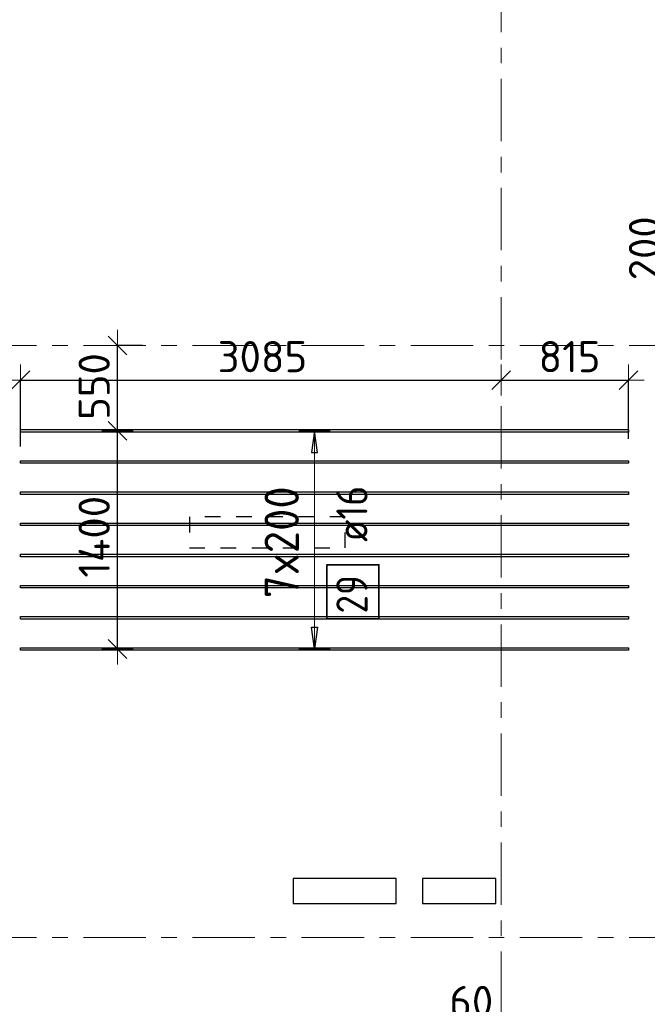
# Model space of a CAD drawing. Header units: metres. Extents: x -38 to 107, y -15 to 21.
# Tile 12 of 167: x 6.06 to 10.09, y 8.57 to 14.89. Entities that reach past the tile are written whole.
import ezdxf

# ---------------------------------------------------------------- set-up
doc = ezdxf.new("R2010")
doc.units = ezdxf.units.M
doc.header["$PDMODE"] = 65
for name, pattern in [('______11', [0.5, 0.4, -0.05, 0, -0.05]), ('______2', [0.0405, 0.03, -0.0105]), ('______5', [1.1, 0.8, -0.1, 0.1, -0.1])]:
    doc.linetypes.add(name, pattern=pattern)
for name, color, linetype, lineweight in [('XR$2$Осевая линия (1)', 7, '______5', 13), ('XR$4$Перекрытие (1)', 7, 'Continuous', 35), ('XR$4$Размерная линия (1)', 7, 'Continuous', 13)]:
    doc.layers.add(name, color=color, linetype=linetype, lineweight=lineweight)
doc.layers.add('XR$4$Арм.стержн.Доп. Арм верхн.зоны Х', color=7, linetype='Continuous', lineweight=35, true_color=0x8c8cff)
doc.layers.add('XR$6$Стена_ бетон несущ.', color=7, linetype='Continuous', lineweight=70, true_color=0xb4b496)
doc.styles.add('ISOCPEUR', font='txt')
doc.dimstyles.new('DIMSTYLE_3', dxfattribs={"dimtxt": 0.2, "dimasz": 0.2, "dimexe": 0, "dimexo": 0, "dimgap": 0.1, "dimtad": 2, "dimdec": 0, "dimlfac": 1000, "dimrnd": 5, "dimzin": 12, "dimdsep": 46, "dimtxsty": 'ISOCPEUR', "dimblk1": 'ALL_ML_STRICH', "dimblk2": 'ALL_ML_STRICH', "dimsah": 1, "dimcen": 0, "dimclrd": 7, "dimclre": 256, "dimclrt": 7, "dimadec": 0, "dimazin": 0, "dimtfac": 1, "dimtdec": 0, "dimtix": 1, "dimtmove": 2, "dimatfit": 3, "dimfxl": 0, "dimtzin": 0, "dimlwd": 0, "dimlwe": -3, "dimarcsym": 0})
doc.dimstyles.new('DIMSTYLE_33', dxfattribs={"dimtxt": 0.2, "dimasz": 0.2, "dimexe": 0, "dimexo": 0, "dimgap": 0.1, "dimtad": 2, "dimdec": 0, "dimlfac": 1000, "dimrnd": 5, "dimzin": 12, "dimdsep": 46, "dimtxsty": 'ISOCPEUR', "dimblk1": 'ALL_ML_STRICH', "dimblk2": 'ALL_ML_STRICH', "dimsah": 1, "dimcen": 0, "dimclrd": 7, "dimclre": 256, "dimclrt": 7, "dimadec": 0, "dimazin": 0, "dimtfac": 1, "dimtdec": 0, "dimtix": 1, "dimtmove": 2, "dimatfit": 3, "dimfxl": 0, "dimtvp": 1.2, "dimtzin": 0, "dimlwd": 0, "dimlwe": -3, "dimarcsym": 0})

# ---------------------------------------------------------------- blocks, each defined once
blk = doc.blocks.new('ALL_ML_STRICH')
at = {"color": 0, "linetype": 'ByBlock', "lineweight": -2}
for p, q in [((0, -0.5), (0, 0.5)), ((-1, 0), (0.5, 0)), ((-0.3, -0.3), (0.3, 0.3))]:
    blk.add_line(p, q, dxfattribs=at)
blk = doc.blocks.new('*D257')
at = {"layer": 'DEFPOINTS', "color": 7, "linetype": 'Continuous', "lineweight": 13, "transparency": 33554687}
for p in [(6.0667, 12.5776), (9.15, 12.5614), (6.0667, 12.1316)]:
    blk.add_point(p, dxfattribs=at)
at = {"layer": 'XR$4$Размерная линия (1)', "color": 9, "linetype": 'Continuous', "lineweight": -2, "true_color": 0xc7c7c7, "transparency": 33554687}
for p, q in [((6.0667, 12.1516), (6.0667, 12.5776)), ((9.15, 12.5776), (9.15, 12.5776))]:
    blk.add_line(p, q, dxfattribs=at)
at = {"layer": 'XR$4$Размерная линия (1)', "color": 7, "linetype": 'Continuous', "lineweight": -2, "transparency": 33554687}
blk.add_line((6.0667, 12.5776), (9.15, 12.5776), dxfattribs=at)
at = {"layer": 'XR$4$Размерная линия (1)', "color": 7, "linetype": 'Continuous', "lineweight": 13, "transparency": 33554687, "xscale": 0.2, "yscale": 0.2, "zscale": 0.2, "rotation": 180}
blk.add_blockref('ALL_ML_STRICH', (6.0667, 12.5776), dxfattribs=at)
at = {"layer": 'XR$4$Размерная линия (1)', "color": 7, "linetype": 'Continuous', "lineweight": 13, "transparency": 33554687, "xscale": 0.2, "yscale": 0.2, "zscale": 0.2}
blk.add_blockref('ALL_ML_STRICH', (9.15, 12.5776), dxfattribs=at)
at = {"layer": 'XR$4$Размерная линия (1)', "color": 7, "linetype": 'Continuous', "lineweight": 13, "transparency": 33554687, "insert": (7.6183, 12.7276), "char_height": 0.2, "width": 0.8, "attachment_point": 5, "style": 'ISOCPEUR'}
blk.add_mtext('\\A1;{3085}', dxfattribs=at)
blk = doc.blocks.new('*D258')
at = {"layer": 'DEFPOINTS', "color": 7, "linetype": 'Continuous', "lineweight": 13, "transparency": 33554687}
for p in [(9.15, 12.5776), (9.15, 12.5614), (9.9667, 12.1803)]:
    blk.add_point(p, dxfattribs=at)
at = {"layer": 'XR$4$Размерная линия (1)', "color": 9, "linetype": 'Continuous', "lineweight": -2, "true_color": 0xc7c7c7, "transparency": 33554687}
for p, q in [((9.15, 12.5776), (9.15, 12.5776)), ((9.9667, 12.2003), (9.9667, 12.5776))]:
    blk.add_line(p, q, dxfattribs=at)
at = {"layer": 'XR$4$Размерная линия (1)', "color": 7, "linetype": 'Continuous', "lineweight": -2, "transparency": 33554687}
blk.add_line((9.15, 12.5776), (9.9667, 12.5776), dxfattribs=at)
at = {"layer": 'XR$4$Размерная линия (1)', "color": 7, "linetype": 'Continuous', "lineweight": 13, "transparency": 33554687, "xscale": 0.2, "yscale": 0.2, "zscale": 0.2, "rotation": 180}
blk.add_blockref('ALL_ML_STRICH', (9.15, 12.5776), dxfattribs=at)
at = {"layer": 'XR$4$Размерная линия (1)', "color": 7, "linetype": 'Continuous', "lineweight": 13, "transparency": 33554687, "xscale": 0.2, "yscale": 0.2, "zscale": 0.2}
blk.add_blockref('ALL_ML_STRICH', (9.9667, 12.5776), dxfattribs=at)
at = {"layer": 'XR$4$Размерная линия (1)', "color": 7, "linetype": 'Continuous', "lineweight": 13, "transparency": 33554687, "insert": (9.5883, 12.7276), "char_height": 0.2, "width": 0.6, "attachment_point": 5, "style": 'ISOCPEUR'}
blk.add_mtext('\\A1;{815}', dxfattribs=at)
blk = doc.blocks.new('*D259')
at = {"layer": 'DEFPOINTS', "color": 7, "linetype": 'Continuous', "lineweight": 13, "transparency": 33554687}
for p in [(6.7543, 12.2519), (6.6893, 10.8519), (6.8049, 10.8519)]:
    blk.add_point(p, dxfattribs=at)
at = {"layer": 'XR$4$Размерная линия (1)', "color": 9, "linetype": 'Continuous', "lineweight": -2, "true_color": 0xc7c7c7, "transparency": 33554687}
for p, q in [((6.7343, 12.2519), (6.6893, 12.2519)), ((6.7849, 10.8519), (6.6893, 10.8519))]:
    blk.add_line(p, q, dxfattribs=at)
at = {"layer": 'XR$4$Размерная линия (1)', "color": 7, "linetype": 'Continuous', "lineweight": -2, "transparency": 33554687}
blk.add_line((6.6893, 10.8519), (6.6893, 12.2519), dxfattribs=at)
at = {"layer": 'XR$4$Размерная линия (1)', "color": 7, "linetype": 'Continuous', "lineweight": 13, "transparency": 33554687, "xscale": 0.2, "yscale": 0.2, "zscale": 0.2}
for p, rotation in [((6.6893, 12.2519), 90), ((6.6893, 10.8519), 270)]:
    blk.add_blockref('ALL_ML_STRICH', p, dxfattribs=dict(at, rotation=rotation))
at = {"layer": 'XR$4$Размерная линия (1)', "color": 7, "linetype": 'Continuous', "lineweight": 13, "transparency": 33554687, "insert": (6.5393, 11.5719), "char_height": 0.2, "width": 0.8, "attachment_point": 5, "rotation": 90, "style": 'ISOCPEUR'}
blk.add_mtext('\\A1;{1400}', dxfattribs=at)
blk = doc.blocks.new('*D260')
at = {"layer": 'DEFPOINTS', "color": 7, "linetype": 'Continuous', "lineweight": 13, "transparency": 33554687}
for p in [(6.8683, 12.8), (6.6893, 12.2519), (6.7543, 12.2519)]:
    blk.add_point(p, dxfattribs=at)
at = {"layer": 'XR$4$Размерная линия (1)', "color": 9, "linetype": 'Continuous', "lineweight": -2, "true_color": 0xc7c7c7, "transparency": 33554687}
for p, q in [((6.8483, 12.8), (6.6893, 12.8)), ((6.7343, 12.2519), (6.6893, 12.2519))]:
    blk.add_line(p, q, dxfattribs=at)
at = {"layer": 'XR$4$Размерная линия (1)', "color": 7, "linetype": 'Continuous', "lineweight": -2, "transparency": 33554687}
blk.add_line((6.6893, 12.2519), (6.6893, 12.8), dxfattribs=at)
at = {"layer": 'XR$4$Размерная линия (1)', "color": 7, "linetype": 'Continuous', "lineweight": 13, "transparency": 33554687, "xscale": 0.2, "yscale": 0.2, "zscale": 0.2}
for p, rotation in [((6.6893, 12.8), 90), ((6.6893, 12.2519), 270)]:
    blk.add_blockref('ALL_ML_STRICH', p, dxfattribs=dict(at, rotation=rotation))
at = {"layer": 'XR$4$Размерная линия (1)', "color": 7, "linetype": 'Continuous', "lineweight": 13, "transparency": 33554687, "insert": (6.5393, 12.536), "char_height": 0.2, "width": 0.6, "attachment_point": 5, "rotation": 90, "style": 'ISOCPEUR'}
blk.add_mtext('\\A1;{550}', dxfattribs=at)
blk = doc.blocks.new('*D530')
at = {"layer": 'DEFPOINTS', "color": 7, "linetype": 'Continuous', "lineweight": 13, "transparency": 33554687}
for p in [(9.15, 8.2772), (9.15, 8.2156), (9.2118, 7.1996)]:
    blk.add_point(p, dxfattribs=at)
at = {"layer": 'XR$4$Размерная линия (1)', "color": 9, "linetype": 'Continuous', "lineweight": -2, "true_color": 0xc7c7c7, "transparency": 33554687}
for p, q in [((9.15, 8.2972), (9.15, 8.2156)), ((9.2118, 7.2196), (9.2118, 8.2156))]:
    blk.add_line(p, q, dxfattribs=at)
at = {"layer": 'XR$4$Размерная линия (1)', "color": 7, "linetype": 'Continuous', "lineweight": -2, "transparency": 33554687}
blk.add_line((9.15, 8.2156), (9.2118, 8.2156), dxfattribs=at)
at = {"layer": 'XR$4$Размерная линия (1)', "color": 7, "linetype": 'Continuous', "lineweight": 13, "transparency": 33554687, "xscale": 0.2, "yscale": 0.2, "zscale": 0.2}
blk.add_blockref('ALL_ML_STRICH', (9.2118, 8.2156), dxfattribs=at)
at = {"layer": 'XR$4$Размерная линия (1)', "color": 7, "linetype": 'Continuous', "lineweight": 13, "transparency": 33554687, "xscale": 0.2, "yscale": 0.2, "zscale": 0.2, "rotation": 180}
blk.add_blockref('ALL_ML_STRICH', (9.15, 8.2156), dxfattribs=at)
at = {"layer": 'XR$4$Размерная линия (1)', "color": 7, "linetype": 'Continuous', "lineweight": 13, "transparency": 33554687, "insert": (8.9579, 8.5905), "char_height": 0.2, "width": 0.4, "attachment_point": 5, "style": 'ISOCPEUR'}
blk.add_mtext('\\A1;{60}', dxfattribs=at)
blk = doc.blocks.new('*D540')
at = {"layer": 'DEFPOINTS', "color": 7, "linetype": 'Continuous', "lineweight": 13, "transparency": 33554687}
for p in [(10.8058, 13.2002), (10.3887, 13.0002), (10.8893, 13.0002)]:
    blk.add_point(p, dxfattribs=at)
at = {"layer": 'XR$4$Размерная линия (1)', "color": 9, "linetype": 'Continuous', "lineweight": -2, "true_color": 0xc7c7c7, "transparency": 33554687}
for p, q in [((10.7858, 13.2002), (10.3887, 13.2002)), ((10.8693, 13.0002), (10.3887, 13.0002))]:
    blk.add_line(p, q, dxfattribs=at)
at = {"layer": 'XR$4$Размерная линия (1)', "color": 7, "linetype": 'Continuous', "lineweight": -2, "transparency": 33554687}
blk.add_line((10.3887, 13.0002), (10.3887, 13.2002), dxfattribs=at)
at = {"layer": 'XR$4$Размерная линия (1)', "color": 7, "linetype": 'Continuous', "lineweight": 13, "transparency": 33554687, "xscale": 0.2, "yscale": 0.2, "zscale": 0.2}
for p, rotation in [((10.3887, 13.2002), 90), ((10.3887, 13.0002), 270)]:
    blk.add_blockref('ALL_ML_STRICH', p, dxfattribs=dict(at, rotation=rotation))
at = {"layer": 'XR$4$Размерная линия (1)', "color": 7, "linetype": 'Continuous', "lineweight": 13, "transparency": 33554687, "insert": (10.0691, 13.4225), "char_height": 0.2, "width": 0.6, "attachment_point": 5, "rotation": 90, "style": 'ISOCPEUR'}
blk.add_mtext('\\A1;{200}', dxfattribs=at)

msp = doc.modelspace()

# ---------------------------------------------------------------- linework, layer by layer
at = {"layer": 'XR$2$Осевая линия (1)', "color": 253, "linetype": '______11', "lineweight": 13, "true_color": 0xa0a0a0, "transparency": 33554687}
for p, q in [((9.15, -3.39), (9.15, 19.78)), ((-2.63, 12.8), (62.6, 12.8)), ((-2.63, 9), (62.6, 9))]:
    msp.add_line(p, q, dxfattribs=at)
at = {"layer": 'XR$4$Арм.стержн.Доп. Арм верхн.зоны Х', "color": 253, "linetype": 'Continuous', "lineweight": -3, "true_color": 0xa0a0a0, "transparency": 33554687}
for p, q in [((7.9522, 12.2519), (7.8522, 12.2519)), ((7.9522, 12.2519), (8.0522, 12.2519)), ((7.9522, 10.8519), (7.8522, 10.8519)), ((7.9522, 10.8519), (8.0522, 10.8519))]:
    msp.add_line(p, q, dxfattribs=at)
at = {"layer": 'XR$4$Арм.стержн.Доп. Арм верхн.зоны Х', "color": 7, "linetype": 'Continuous', "lineweight": 25, "transparency": 33554687}
for p, q in [((7.9522, 12.2519), (7.9322, 12.1119)), ((7.9722, 12.1119), (7.9522, 12.2519)), ((7.9322, 12.1119), (7.9722, 12.1119)), ((7.9522, 10.8519), (7.9322, 10.9919)), ((7.9322, 10.9919), (7.9722, 10.9919)), ((7.9722, 10.9919), (7.9522, 10.8519))]:
    msp.add_line(p, q, dxfattribs=at)
at = {"layer": 'XR$4$Арм.стержн.Доп. Арм верхн.зоны Х', "color": 7, "linetype": 'Continuous', "lineweight": 13, "transparency": 33554687}
for p, q in [((7.9522, 12.2519), (7.9522, 12.2519)), ((7.9522, 10.8519), (7.9522, 12.2519)), ((7.9522, 10.8519), (7.9522, 10.8519))]:
    msp.add_line(p, q, dxfattribs=at)
at = {"layer": 'XR$4$Арм.стержн.Доп. Арм верхн.зоны Х', "color": 7, "linetype": 'Continuous', "lineweight": 25, "transparency": 33554687}
for points in [[(9.9667, 12.2439), (6.0667, 12.2439), (6.0667, 12.2599), (9.9667, 12.2599), (9.9667, 12.2439)], [(9.9667, 12.0439), (6.0667, 12.0439), (6.0667, 12.0599), (9.9667, 12.0599), (9.9667, 12.0439)], [(9.9667, 11.8439), (6.0667, 11.8439), (6.0667, 11.8599), (9.9667, 11.8599), (9.9667, 11.8439)], [(9.9667, 11.6439), (6.0667, 11.6439), (6.0667, 11.6599), (9.9667, 11.6599), (9.9667, 11.6439)], [(9.9667, 11.4439), (6.0667, 11.4439), (6.0667, 11.4599), (9.9667, 11.4599), (9.9667, 11.4439)], [(9.9667, 11.2439), (6.0667, 11.2439), (6.0667, 11.2599), (9.9667, 11.2599), (9.9667, 11.2439)], [(9.9667, 11.0439), (6.0667, 11.0439), (6.0667, 11.0599), (9.9667, 11.0599), (9.9667, 11.0439)], [(9.9667, 10.8439), (6.0667, 10.8439), (6.0667, 10.8599), (9.9667, 10.8599), (9.9667, 10.8439)]]:
    msp.add_lwpolyline(points, dxfattribs=at)
at = {"layer": 'XR$4$Арм.стержн.Доп. Арм верхн.зоны Х', "color": 7, "linetype": 'Continuous', "lineweight": 35, "transparency": 33554687}
msp.add_lwpolyline([(8.3659, 11.0461), (8.3659, 11.3928), (8.0326, 11.3928), (8.0326, 11.0461), (8.3659, 11.0461)], dxfattribs=at)
at = {"layer": 'XR$4$Перекрытие (1)', "color": 7, "linetype": 'Continuous', "lineweight": 25, "transparency": 33554687}
for p, q in [((7.8156, 9.3795), (7.8156, 9.2195)), ((8.4756, 9.3795), (7.8156, 9.3795)), ((8.4756, 9.2195), (8.4756, 9.3795)), ((8.6449, 9.3795), (8.6449, 9.2195)), ((9.1149, 9.3795), (8.6449, 9.3795)), ((9.1149, 9.2195), (9.1149, 9.3795)), ((7.8156, 9.2195), (8.4756, 9.2195)), ((8.6449, 9.2195), (9.1149, 9.2195))]:
    msp.add_line(p, q, dxfattribs=at)
at = {"layer": 'XR$6$Стена_ бетон несущ.', "color": 253, "linetype": '______2', "lineweight": -3, "true_color": 0xa0a0a0, "transparency": 33554687}
for p, q in [((8.1499, 11.7), (7.1499, 11.7)), ((7.1499, 11.7), (7.1499, 11.5)), ((8.1499, 11.5), (8.1499, 11.7)), ((7.1499, 11.5), (8.1499, 11.5))]:
    msp.add_line(p, q, dxfattribs=at)

# ---------------------------------------------------------------- texts
at = {"layer": 'XR$4$Арм.стержн.Доп. Арм верхн.зоны Х', "color": 7, "linetype": 'Continuous', "lineweight": 13, "transparency": 33554687, "insert": (7.8522, 11.1779), "char_height": 0.22, "width": 0.873359, "attachment_point": 7, "rotation": 90, "style": 'ISOCPEUR'}
msp.add_mtext('\\W0.95;7x200', dxfattribs=at)
at = {"layer": 'XR$4$Арм.стержн.Доп. Арм верхн.зоны Х', "color": 7, "linetype": 'Continuous', "lineweight": 25, "transparency": 33554687, "char_height": 0.2, "attachment_point": 7, "rotation": 90, "style": 'ISOCPEUR'}
for s, insert, width in [('\\W0.89; ø16 ', (8.2926, 11.4261), 0.749105), ('\\W0.87;29', (8.2926, 11.0795), 0.367208)]:
    msp.add_mtext(s, dxfattribs=dict(at, insert=insert, width=width))

# ---------------------------------------------------------------- dimensions: what is measured, and where the dimension line sits
at = {"layer": 'XR$4$Размерная линия (1)', "color": 7, "linetype": 'Continuous', "lineweight": 13, "transparency": 33554687}
for base, p1, p2, dimstyle, picture, middle in [((10.3887, 13.2002), (10.8693, 13.0002), (10.7858, 13.2002), 'DIMSTYLE_33', '*D540', (10.0691, 13.4225)), ((6.6893, 12.8), (6.7343, 12.2519), (6.8483, 12.8), 'DIMSTYLE_33', '*D260', (6.5393, 12.536)), ((6.6893, 12.2519), (6.7849, 10.8519), (6.7343, 12.2519), 'DIMSTYLE_3', '*D259', (6.5393, 11.5719))]:
    dim = msp.add_linear_dim(base=base, p1=p1, p2=p2, angle=90, dimstyle=dimstyle, override={"dimpost": '<>', "dimclrd": 7, "dimclre": 9, "dimclrt": 7, "dimlwd": 0, "dimlwe": 65533}, dxfattribs=at)
    dim.commit()
    dim.dimension.update_dxf_attribs({"geometry": picture, "text_midpoint": middle, "dimtype": 160})
for base, p1, p2, dimstyle, picture, middle in [((9.15, 12.5776), (6.0667, 12.1516), (9.15, 12.5776), 'DIMSTYLE_3', '*D257', (7.6183, 12.7276)), ((9.9667, 12.5776), (9.15, 12.5776), (9.9667, 12.2003), 'DIMSTYLE_3', '*D258', (9.5883, 12.7276)), ((9.2118, 8.2156), (9.15, 8.2972), (9.2118, 7.2196), 'DIMSTYLE_33', '*D530', (8.9579, 8.5905))]:
    dim = msp.add_linear_dim(base=base, p1=p1, p2=p2, dimstyle=dimstyle, override={"dimpost": '<>', "dimclrd": 7, "dimclre": 9, "dimclrt": 7, "dimlwd": 0, "dimlwe": 65533}, dxfattribs=at)
    dim.commit()
    dim.dimension.update_dxf_attribs({"geometry": picture, "text_midpoint": middle, "dimtype": 160})

doc.saveas('drawing.dxf')
